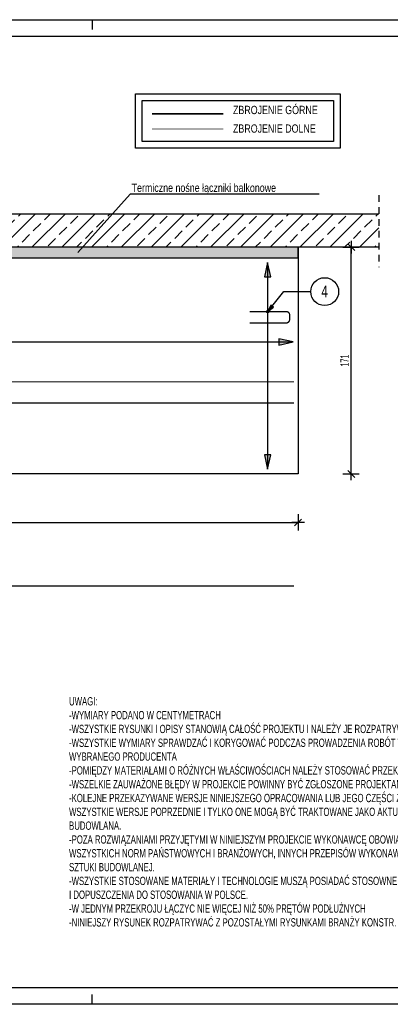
# Model space of a CAD drawing. Header units: millimetres. Extents: x 4862 to 12592, y -1539 to -726.
# Tile 18 of 40: x 8501 to 8781, y -1539 to -796. Entities that reach past the tile are written whole.
import ezdxf
from ezdxf.enums import TextEntityAlignment as Align

# ---------------------------------------------------------------- set-up
doc = ezdxf.new("R2010")
doc.units = ezdxf.units.MM
doc.header["$LTSCALE"] = 25
doc.linetypes.add('MP', pattern=[0.36, 0.2, -0.16])
for name, color, linetype in [('BA_odn', 1, 'Continuous'), ('BA_pdz', 2, 'Continuous'), ('BA_ram', 2, 'Continuous'), ('BA_txs', 2, 'Continuous'), ('BA_wic', 1, 'Continuous'), ('BA_wig', 3, 'Continuous'), ('BA_wis', 2, 'Continuous'), ('BA_wym', 1, 'Continuous'), ('BZ_odn', 1, 'Continuous'), ('BZ_opi2', 4, 'Continuous'), ('BZ_opi4', 53, 'Continuous'), ('BZ_P_wid', 3, 'Continuous'), ('BZ_pom', 6, 'Continuous'), ('BZ_wym', 1, 'Continuous')]:
    doc.layers.add(name, color=color, linetype=linetype)
doc.styles.add('BIKTBG', font='tahoma.ttf', dxfattribs={"width": 0.85})
doc.styles.add('BIKTS', font='bikromsw.shx', dxfattribs={"width": 0.8})
doc.styles.add('BIKWYM', font='bikromsw.shx', dxfattribs={"width": 0.6})
doc.dimstyles.new('BA_KR_25_cm', dxfattribs={"dimscale": 0.25, "dimtxt": 25, "dimasz": 1.666667, "dimexe": 24, "dimexo": 0, "dimgap": 0, "dimtad": 0, "dimdec": 1, "dimrnd": 0.5, "dimzin": 9, "dimdsep": 46, "dimtxsty": 'BIKWYM', "dimblk": 'WYM-KR', "dimcen": 0, "dimdle": 20, "dimclrd": 256, "dimclre": 256, "dimclrt": 2, "dimadec": 0, "dimazin": 0, "dimtfac": 0.033333, "dimtdec": 1, "dimtmove": 0, "dimatfit": 3, "dimldrblk": 'WYM-KR', "dimfxl": 25, "dimfxlon": 1, "dimtvp": 0.8, "dimtolj": 1, "dimarcsym": 0})
doc.dimstyles.new('BA_ST_25_cm', dxfattribs={"dimscale": 0.25, "dimtxt": 25, "dimasz": 1.666667, "dimexe": 24, "dimexo": 0, "dimgap": 0, "dimtad": 0, "dimdec": 1, "dimrnd": 0.5, "dimdsep": 46, "dimtxsty": 'BIKWYM', "dimblk": 'WYM-ST', "dimcen": 0, "dimdle": 20, "dimclrd": 256, "dimclre": 256, "dimclrt": 7, "dimadec": 0, "dimazin": 0, "dimtfac": 0.033333, "dimtdec": 1, "dimtix": 1, "dimtmove": 2, "dimatfit": 3, "dimldrblk": 'WYM-ST', "dimfxl": 1, "dimtvp": 0.8, "dimtolj": 1, "dimtzin": 0, "dimarcsym": 0})
doc.dimstyles.new('BA_ST_50_cm', dxfattribs={"dimscale": 0.5, "dimtxt": 25, "dimasz": 1.666667, "dimexe": 24, "dimexo": 0, "dimgap": 0, "dimtad": 0, "dimdec": 1, "dimrnd": 0.5, "dimdsep": 46, "dimtxsty": 'BIKWYM', "dimblk": 'WYM-ST', "dimcen": 0, "dimdle": 20, "dimclrd": 256, "dimclre": 256, "dimclrt": 7, "dimadec": 0, "dimazin": 0, "dimtfac": 0.033333, "dimtdec": 1, "dimtix": 1, "dimtmove": 2, "dimatfit": 3, "dimldrblk": 'WYM-ST', "dimfxl": 1, "dimtvp": 0.8, "dimtolj": 1, "dimtzin": 0, "dimarcsym": 0})

# ---------------------------------------------------------------- blocks, each defined once
blk = doc.blocks.new('WYM-ST')
blk.add_hatch(color=256).paths.add_polyline_path([(-13, 2.88), (0, 0), (-13, -2.88)])
blk.add_lwpolyline([(0, 0), (-13, 2.88), (-13, -2.88), (0, 0)])
blk = doc.blocks.new('*D27')
at = {"layer": 'BA_odn', "lineweight": -2}
blk.add_line((8688.05, -980.07), (8688.05, -1134.2), dxfattribs=at)
at = {"layer": 'Defpoints', "color": 0}
for p in [(8688.05, -979.23), (8688.05, -1135.03), (8688.05, -1135.03)]:
    blk.add_point(p, dxfattribs=at)
at = {"layer": 'BA_odn', "lineweight": -2, "xscale": 0.833333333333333, "yscale": 0.833333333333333, "zscale": 0.833333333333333}
for p, rotation in [((8688.05, -979.23), 90), ((8688.05, -1135.03), 270)]:
    blk.add_blockref('WYM-ST', p, dxfattribs=dict(at, rotation=rotation))
blk = doc.blocks.new('bik_BlkOpPretU', base_point=(114298.79, 63495.37))
at = {"layer": 'BZ_opi2', "style": 'BIKTBG', "width": 0.8}
blk.add_attdef('NUMER', text='', height=26.25, dxfattribs=at).set_placement((114438.86, 63495.37), align=Align.MIDDLE_CENTER)
at = {"layer": 'BZ_opi4', "style": 'BIKTS', "width": 0.8}
for tag, p in [('SZTUK', (114308.17, 63502.87)), ('PRZEDR_FI', (114363.88, 63502.87)), ('PRZEKROJ', (114375.31, 63502.87)), ('UWAGA', (114313.79, 63469.12))]:
    blk.add_attdef(tag, p, '', height=18.75, dxfattribs=at)
at = {"layer": 'BZ_pom', "width": 0.8}
for tag, p, height, style in [('POZYCJA', (114407.36, 63532.87), 26.25, 'BIKTBG'), ('GATUNEK', (114451.86, 63532.87), 18.75, 'BIKTS'), ('METODA_L', (114498.79, 63495.37), 18.75, 'BIKTS')]:
    blk.add_attdef(tag, p, '', height=height, dxfattribs=dict(at, style=style))
at = {"layer": 'BZ_wym', "width": 0.8}
for tag, p, height, style, flags in [('PRZEDR_L', (114313.79, 63440.99), 18.75, 'BIKTS', 1), ('DLUGOSC', (114313.79, 63412.87), 18.75, 'BIKTS', 1), ('TYP_PRETA', (114313.79, 63384.74), 18.75, 'BIKTS', 3), ('PRZEDR_NR', (114313.79, 63356.62), 26.25, 'BIKTBG', 1), ('PRZEDR_SZT', (114313.79, 63328.49), 18.75, 'BIKTS', 1), ('EURO_KOD', (114313.79, 63300.37), 18.75, 'BIKTS', 3), ('EURO_KOD_SEGMENTY', (114354.51, 63300.37), 18.75, 'BIKTS', 3), ('HAK_1', (114313.79, 63272.24), 18.75, 'BIKTS', 3), ('HAK_2', (114313.79, 63244.12), 18.75, 'BIKTS', 3), ('ID', (114313.79, 63215.99), 18.75, 'BIKTS', 3), ('ID_C', (114313.79, 63187.87), 18.75, 'BIKTS', 3), ('b_atr_0', (114313.79, 63159.74), 18.75, 'BIKTS', 3)]:
    blk.add_attdef(tag, p, '', height=height, dxfattribs=dict(at, style=style, flags=flags))
blk = doc.blocks.new('*D29')
at = {"layer": 'BA_odn', "lineweight": -2}
blk.add_line((8080.47, -1038.95), (8706.6, -1039.03), dxfattribs=at)
at = {"layer": 'Defpoints', "color": 0}
for p in [(8079.64, -1039.04), (8707.44, -1039.03), (8707.44, -1039.12)]:
    blk.add_point(p, dxfattribs=at)
at = {"layer": 'BA_odn', "lineweight": -2, "xscale": 0.833333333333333, "yscale": 0.833333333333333, "zscale": 0.833333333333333}
for p, rotation in [((8079.64, -1038.95), 179.9924825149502), ((8707.44, -1039.03), 359.9924825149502)]:
    blk.add_blockref('WYM-ST', p, dxfattribs=dict(at, rotation=rotation))
blk = doc.blocks.new('WYM-KR')
at = {"linetype": 'ByBlock'}
blk.add_line((11.52, 0), (-11.52, 0), dxfattribs=at)
at = {"color": 7, "linetype": 'ByBlock'}
blk.add_line((6.24, 6.24), (-6.24, -6.24), dxfattribs=at)
blk = doc.blocks.new('*D31')
at = {"layer": 'BA_wym', "lineweight": -2}
for p, q in [((8076.04, -1168.97), (8076.04, -1181.22)), ((8711.04, -1168.97), (8711.04, -1181.22)), ((8076.45, -1175.22), (8710.62, -1175.22))]:
    blk.add_line(p, q, dxfattribs=at)
at = {"layer": 'Defpoints', "color": 0}
for p in [(8076.04, -1155.22), (8711.04, -1155.22), (8711.04, -1175.22)]:
    blk.add_point(p, dxfattribs=at)
at = {"layer": 'BA_wym', "lineweight": -2, "xscale": 0.4166666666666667, "yscale": 0.4166666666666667, "zscale": 0.4166666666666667, "rotation": 180}
blk.add_blockref('WYM-KR', (8076.04, -1175.22), dxfattribs=at)
at = {"layer": 'BA_wym', "lineweight": -2, "xscale": 0.4166666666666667, "yscale": 0.4166666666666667, "zscale": 0.4166666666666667}
blk.add_blockref('WYM-KR', (8711.04, -1175.22), dxfattribs=at)
at = {"layer": 'BA_wym', "color": 2, "insert": (8393.54, -1170.22), "char_height": 6.25, "attachment_point": 5, "style": 'BIKWYM'}
blk.add_mtext('\\A1;635', dxfattribs=at)
blk = doc.blocks.new('*D32')
at = {"layer": 'BA_wym', "lineweight": -2}
for p, q in [((8744.88, -967.63), (8757.13, -967.63)), ((8751.13, -1138.22), (8751.13, -968.05)), ((8744.88, -1138.63), (8757.13, -1138.63))]:
    blk.add_line(p, q, dxfattribs=at)
at = {"layer": 'Defpoints', "color": 0}
for p in [(8731.13, -967.63), (8751.13, -967.63), (8731.13, -1138.63)]:
    blk.add_point(p, dxfattribs=at)
at = {"layer": 'BA_wym', "lineweight": -2, "xscale": 0.4166666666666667, "yscale": 0.4166666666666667, "zscale": 0.4166666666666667}
for p, rotation in [((8751.13, -967.63), 90), ((8751.13, -1138.63), 270)]:
    blk.add_blockref('WYM-KR', p, dxfattribs=dict(at, rotation=rotation))
at = {"layer": 'BA_wym', "color": 2, "insert": (8746.13, -1053.13), "char_height": 6.25, "attachment_point": 5, "rotation": 90, "style": 'BIKWYM'}
blk.add_mtext('\\A1;171', dxfattribs=at)

msp = doc.modelspace()

# ---------------------------------------------------------------- hatches: boundary and pattern name
h = msp.add_hatch(color=9)
h.dxf.hatch_style = 1
h.paths.add_polyline_path([(8711.04, -967.63), (8711.04, -975.63), (8076.04, -975.63), (8076.04, -967.63)])
at = {"layer": 'BA_wic'}
h = msp.add_hatch(dxfattribs=at)
h.set_pattern_fill('ANSI33', color=256, scale=2.5)
h.set_pattern_definition([(45, (-443.609, -1120.962), (-11.22532, 11.22532), []), (45, (-432.384, -1120.962), (-11.22532, 11.22532), [7.9375, -3.96875])])
h.paths.add_polyline_path([(8036.82, -942.63), (8036.82, -967.63), (8271.04, -967.63), (8671.04, -967.63), (8771.93, -967.63), (8771.93, -942.63)])
at = {"layer": 'BA_wis'}
h = msp.add_hatch(color=1, dxfattribs=at)
h.dxf.hatch_style = 1
h.paths.add_polyline_path([(8687.15, -1016.2, -1), (8689.05, -1016.2, -1)])

# ---------------------------------------------------------------- linework, layer by layer
at = {"layer": 'BA_pdz', "color": 1}
for p, q in [((8555.88, -796.09), (8555.88, -803.59)), ((8555.88, -1538.59), (8555.88, -1531.09))]:
    msp.add_line(p, q, dxfattribs=at)
at = {"layer": 'BA_ram', "color": 1}
msp.add_lwpolyline([(7955.88, -1538.59), (7955.88, -796.09), (9205.88, -796.09), (9205.88, -1538.59)], close=True, dxfattribs=at)
at = {"layer": 'BA_ram'}
msp.add_lwpolyline([(8005.88, -1526.09), (8005.88, -808.59), (9193.38, -808.59), (9193.38, -1526.09)], close=True, dxfattribs=at)
at = {"layer": 'BA_wic', "elevation": 0}
for points in [[(8588.56, -851.96), (8742.68, -851.96), (8742.68, -892.87), (8588.56, -892.87)], [(8593.56, -856.96), (8737.68, -856.96), (8737.68, -887.87), (8593.56, -887.87)]]:
    msp.add_lwpolyline(points, close=True, dxfattribs=at)
at = {"layer": 'BA_wic'}
for points in [[(8727.04, -927.76), (8584.42, -927.76), (8545.11, -971.64)], [(8771.93, -942.63), (8036.82, -942.63)], [(8771.93, -967.63), (8036.82, -967.63)]]:
    msp.add_lwpolyline(points, dxfattribs=at)
at = {"layer": 'BA_wic', "linetype": 'MP', "elevation": 0}
msp.add_lwpolyline([(8771.93, -928.43), (8771.93, -982.71)], dxfattribs=at)
at = {"layer": 'BA_wig'}
msp.add_lwpolyline([(8076.04, -967.63), (8076.04, -975.63), (8711.04, -975.63), (8711.04, -967.63), (8076.04, -967.63)], dxfattribs=at)
at = {"layer": 'BA_wis'}
msp.add_lwpolyline([(8711.04, -967.63), (8711.04, -1138.63), (8076.04, -1138.63), (8076.04, -967.63)], dxfattribs=at)
at = {"layer": 'BA_wis', "color": 1}
msp.add_circle((8688.1, -1016.2), 0.954, dxfattribs=at)
msp.add_circle((8688.1, -1016.2), 0.954, dxfattribs=at)
at = {"layer": 'BZ_odn', "color": 252}
msp.add_circle((8731.12, -1001.13), 10.5, dxfattribs=at)
at = {"layer": 'BZ_P_wid', "const_width": 1.2, "elevation": 0}
msp.add_lwpolyline([(8600.91, -867.17), (8654.77, -867.17)], dxfattribs=at)
at = {"layer": 'BZ_P_wid', "linetype": 'MP', "const_width": 0.5, "elevation": 0}
msp.add_lwpolyline([(8600.91, -878.43), (8654.77, -878.43)], dxfattribs=at)
at = {"layer": 'BZ_P_wid', "const_width": 1, "elevation": 0}
msp.add_lwpolyline([(8674.65, -1016.17), (8702.15, -1016.17, -0.414214), (8704.65, -1018.67), (8704.65, -1022.27, -0.414214), (8702.15, -1024.77), (8674.65, -1024.77)], format="xyb", dxfattribs=at)
at = {"layer": 'BZ_P_wid', "linetype": 'MP', "const_width": 1}
msp.add_lwpolyline([(8079.04, -1069.18), (8708.04, -1069.18)], dxfattribs=at)
at = {"layer": 'BZ_P_wid', "const_width": 1}
for points in [[(8708.04, -1085.09), (8079.04, -1085.09)], [(8708.04, -1223.2), (8079.04, -1223.2)]]:
    msp.add_lwpolyline(points, dxfattribs=at)

# ---------------------------------------------------------------- block references
ref = msp.add_blockref('bik_BlkOpPretU', (8693.95, -1001.13))
ref.add_attrib('NUMER', '4', dxfattribs={"layer": 'BZ_opi2', "height": 8.75, "style": 'BIKTBG', "width": 0.8}).set_placement((8731.12, -1001.13), align=Align.MIDDLE_CENTER)

# ---------------------------------------------------------------- texts
at = {"layer": 'BA_txs', "char_height": 6.25, "attachment_point": 1, "style": 'BIKTS'}
for s, insert, width in [('ZBROJENIE GÓRNE', (8661.97, -861.03), 75.7143), ('ZBROJENIE DOLNE', (8661.97, -875.05), 75.7143), ('Termiczne nośne łączniki balkonowe', (8585.55, -919.7), 418.2711), ('{\\W0.7;UWAGI:\\P-WYMIARY PODANO W CENTYMETRACH\\P-WSZYSTKIE RYSUNKI I OPISY STANOWIĄ CAŁOŚĆ PROJEKTU I NALEŻY JE ROZPATRYWAĆ ŁĄCZNIE\\P-WSZYSTKIE WYMIARY SPRAWDZAĆ I KORYGOWAĆ PODCZAS PROWADZENIA ROBÓT WYMAGANYCH PRZEZ WYBRANEGO PRODUCENTA\\P-POMIĘDZY MATERIAŁAMI O RÓŻNYCH WŁAŚCIWOŚCIACH NALEŻY STOSOWAĆ PRZEKŁADKI IZOLACYJNE\\P-WSZELKIE ZAUWAŻONE BŁĘDY W PROJEKCIE POWINNY BYĆ ZGŁOSZONE PROJEKTANTOM LUB KIEROWNICTWU BUDOWY.\\P-KOLEJNE PRZEKAZYWANE WERSJE NINIEJSZEGO OPRACOWANIA LUB JEGO CZĘŚCI ZASTĘPUJĄ AUTOMATYCZNIE WSZYSTKIE WERSJE POPRZEDNIE I TYLKO ONE MOGĄ BYĆ TRAKTOWANE JAKO AKTUALNA DOKUMENTACJA BUDOWLANA.\\P-POZA ROZWIĄZANIAMI PRZYJĘTYMI W NINIEJSZYM PROJEKCIE WYKONAWCĘ OBOWIĄZUJE STOSOWANIE WSZYSTKICH NORM PAŃSTWOWYCH I BRANŻOWYCH, INNYCH PRZEPISÓW WYKONAWCZYCH ORAZ ZASAD WIEDZY I SZTUKI BUDOWLANEJ.\\P-WSZYSTKIE STOSOWANE MATERIAŁY I TECHNOLOGIE MUSZĄ POSIADAĆ STOSOWNE ATESTY \\PI DOPUSZCZENIA DO STOSOWANIA W POLSCE.\\P\\C2;-W JEDNYM PRZEKROJU ŁĄCZYC NIE WIĘCEJ NIŻ 50% PRĘTÓW PODŁUŻNYCH\\P-NINIEJSZY RYSUNEK ROZPATRYWAĆ Z POZOSTAŁYMI RYSUNKAMI BRANŻY KONSTR. I ARCH.}', (8538.39, -1306.96), 335.9511)]:
    msp.add_mtext(s, dxfattribs=dict(at, insert=insert, width=width))

# ---------------------------------------------------------------- dimensions: what is measured, and where the dimension line sits
at = {"layer": 'BA_odn'}
for p1, p2, distance, picture, middle in [((8688.05, -979.23), (8688.05, -1135.03), 0, '*D27', (8678.05, -1056.02)), ((8079.64, -1039.04), (8707.44, -1039.12), 0.09, '*D29', (8674.59, -1029.03))]:
    dim = msp.add_aligned_dim(p1=p1, p2=p2, distance=distance, text=' ', dimstyle='BA_ST_50_cm', override={"dimsah": 1, "dimse1": 1, "dimse2": 1}, dxfattribs=at)
    dim.commit()
    dim.dimension.update_dxf_attribs({"geometry": picture, "text_midpoint": middle})
at = {"layer": 'BA_wym'}
dim = msp.add_linear_dim(base=(8751.13, -967.63), p1=(8731.13, -1138.63), p2=(8731.13, -967.63), angle=90, dimstyle='BA_KR_25_cm', override={"dimblk": 'WYM-KR', "dimatfit": 1}, dxfattribs=at)
dim.commit()
dim.dimension.update_dxf_attribs({"geometry": '*D32', "text_midpoint": (8746.13, -1053.13)})
dim = msp.add_linear_dim(base=(8711.04, -1175.22), p1=(8076.04, -1155.22), p2=(8711.04, -1155.22), dimstyle='BA_KR_25_cm', override={"dimblk": 'WYM-KR', "dimatfit": 1}, dxfattribs=at)
dim.commit()
dim.dimension.update_dxf_attribs({"geometry": '*D31', "text_midpoint": (8393.54, -1170.22)})

# ---------------------------------------------------------------- leaders
at = {"layer": 'BZ_odn', "color": 252}
msp.add_leader([(8688.15, -1016.23), (8700.29, -1001.13), (8720.62, -1001.13)], dimstyle='BA_ST_25_cm', override={"dimclrd": 252}, dxfattribs=at)

doc.saveas('drawing.dxf')
